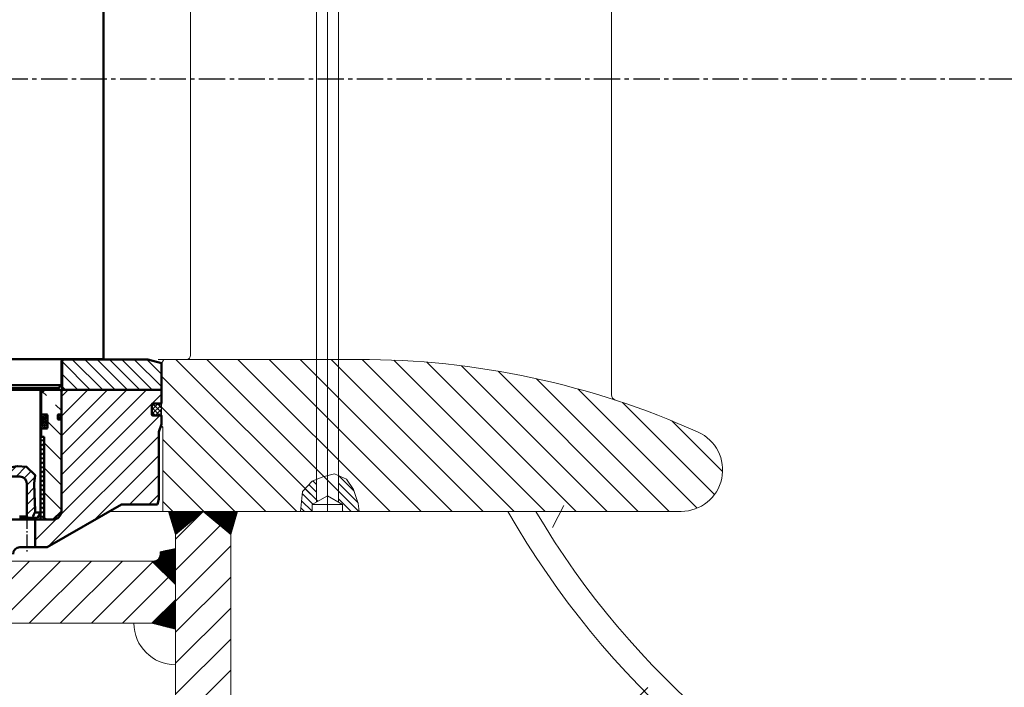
# Model space of a CAD drawing. Header units: millimetres. Extents: x 214111 to 284873, y 268617 to 319354.
# Tile 21 of 37: x 228173 to 228886, y 279748 to 280231. Entities that reach past the tile are written whole.
import ezdxf

# ---------------------------------------------------------------- set-up
doc = ezdxf.new("R2010")
doc.units = ezdxf.units.MM
doc.linetypes.add('AM_DIN_G_W050', pattern=[13.75, 9.75, -1.5, 1, -1.5])
doc.linetypes.add('CENTER2', pattern=[28.575000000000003, 19.05, -3.175, 3.175, -3.175])
doc.layers.get('0').update_dxf_attribs({"color": 250})
for name, color, linetype, lineweight in [('AM_0', 7, 'Continuous', 50), ('AM_7', 4, 'AM_DIN_G_W050', 25), ('AM_8', 1, 'Continuous', 25), ('ОГСО_Оборудование', 7, 'Continuous', 18)]:
    doc.layers.add(name, color=color, linetype=linetype, lineweight=lineweight)
doc.layers.add('ГТО-2_Штриховка_018', color=7, linetype='Continuous', lineweight=18, true_color=0x6b6b6b)
doc.layers.add('ОЗиМ Оси', color=4, linetype='CENTER2')
pattern_1 = [(45.00000000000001, (-162.5000000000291, 2082.581651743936), (-11.22532015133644, 11.22532015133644), [])]
pattern_2 = [(45.00000000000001, (-10797.90473531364, -1060.031664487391), (-0.561266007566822, 0.5612660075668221), []), (135, (-10797.90473531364, -1060.031664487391), (-0.5612660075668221, -0.561266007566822), [])]

# ---------------------------------------------------------------- blocks, each defined once
blk = doc.blocks.new('A$C76057D30')
at = {"layer": 'AM_8', "ltscale": 0.8}
h = blk.add_hatch(dxfattribs=at)
h.set_pattern_fill('ANSI31', color=256, scale=2, style=0)
h.set_pattern_definition([(45, (-1229.595464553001, 13.81039298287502), (-4.490128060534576, 4.490128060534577), [])])
h.paths.add_polyline_path([(-1186.500000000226, 22.00000000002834), (-1247.500000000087, 22.00000000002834), (-1257.500000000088, 19.32050807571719), (-1257.500000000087, 2.83364443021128e-11), (-1185.499999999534, -4.955325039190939e-10), (-1185.5, 20.99999999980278)])
h = blk.add_hatch(dxfattribs=at)
h.set_pattern_fill('ANSI31', color=256, scale=2, style=0)
h.set_pattern_definition([(45, (-866.2615469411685, 13.81039298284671), (-4.490128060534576, 4.490128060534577), [])])
edge = h.paths.add_edge_path()
edge.add_line((-1001.961771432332, 19.618406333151), (-1010.849999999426, 21.99999999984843))
edge.add_line((-1010.849999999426, 21.99999999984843), (-1053.5, 21.99999999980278))
edge.add_line((-1053.5, 21.99999999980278), (-1054.499999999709, 21.00000000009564))
edge.add_line((-1054.499999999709, 21.00000000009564), (-1054.499999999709, -5.226183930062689e-10))
edge.add_line((-1054.499999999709, -5.226183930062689e-10), (-1000.850000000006, -3.918216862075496e-10))
edge.add_line((-1000.850000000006, -3.918216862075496e-10), (-1000.849999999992, 18.17079324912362))
edge.add_arc((-1002.349168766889, 18.17015542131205), 1.499168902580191, 0.02437673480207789, 75.02437672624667)
at = {"layer": 'AM_0'}
for p, q in [((-1186.5, 21.99999999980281), (-1185.5, 20.99999999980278)), ((-1053.5, 21.99999999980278), (-1054.5, 20.9999999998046)), ((-1010.849999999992, 22), (-1001.961779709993, 22.00000000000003)), ((-1010.849999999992, 22), (-1001.96177143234, 19.61840633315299)), ((-1001.961779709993, 22.00000000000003), (-999.9999999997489, 21.99999999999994)), ((-1185.499999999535, 20.99999999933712), (-1185.499999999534, -4.955325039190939e-10)), ((-1185.499999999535, 20.99999999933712), (-1185.14596133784, 20.99999999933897)), ((-1054.854038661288, 21.00000000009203), (-1054.499999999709, 21.00000000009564)), ((-1054.499999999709, 21.00000000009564), (-1054.499999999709, -4.93713514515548e-10)), ((-1257.500000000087, 2.83364443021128e-11), (-1170.145961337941, 2.83364443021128e-11)), ((-1069.854038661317, 3.018385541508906e-11), (-1000.850000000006, 1.84741111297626e-12))]:
    blk.add_line(p, q, dxfattribs=at)
blk.add_lwpolyline([(-1257.500000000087, 2.83364443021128e-11), (-1257.500000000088, 19.32050807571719), (-1247.500000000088, 22.00000000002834), (-1186.031803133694, 22.00000000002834)], dxfattribs=at)
blk.add_lwpolyline([(-1053.968196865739, 22.00000000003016), (-1010.849999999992, 22), (-1001.96177143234, 19.61840633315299, -0.3396915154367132), (-1000.849999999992, 18.16951759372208), (-1000.850000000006, 1.84741111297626e-12)], format="xyb", dxfattribs=at)
at = {"layer": 'AM_7'}
blk.add_line((-1119.999999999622, 27.00000000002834), (-1119.999999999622, -3.000000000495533), dxfattribs=at)
blk = doc.blocks.new('ETWTWTRZT')
at = {"ltscale": 0.8}
h = blk.add_hatch(dxfattribs=at)
h.set_pattern_fill('_U', color=256, scale=10, angle=135, style=0, pattern_type=0)
h.set_pattern_definition([(135, (-104055.7324065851, 7699.975511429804), (-7.071067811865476, -7.071067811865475), [])])
edge = h.paths.add_edge_path()
edge.add_line((-1257.500000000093, -29.00000000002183), (-1255.801536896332, -33.66648902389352))
edge.add_arc((-1260.500000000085, -35.37658974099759), 4.999999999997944, -2.091837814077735e-11, 20.00000000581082, ccw=False)
edge.add_line((-1255.500000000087, -35.37658974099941), (-1255.500000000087, -83.0000000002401))
edge.add_line((-1255.500000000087, -83.0000000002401), (-1254.428203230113, -87.0000000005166))
edge.add_line((-1254.428203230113, -87.0000000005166), (-1228.500046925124, -87.00000000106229))
edge.add_line((-1228.500046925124, -87.00000000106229), (-1174.806471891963, -118.0000000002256))
edge.add_line((-1174.806471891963, -118.0000000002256), (-1166, -118.0000000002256))
edge.add_line((-1166, -118.0000000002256), (-1166, -98.00000000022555))
edge.add_line((-1166, -98.00000000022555), (-1178.999999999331, -98.00000000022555))
edge.add_arc((-1178.999999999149, -92.00000000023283), 5.999999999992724, 180.000000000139, 269.999999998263, ccw=False)
edge.add_line((-1184.999999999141, -92.00000000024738), (-1184.999999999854, -5))
edge.add_line((-1184.999999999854, -5), (-1185.999999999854, -4))
edge.add_line((-1185.999999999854, -4), (-1257.500000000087, -4))
edge.add_line((-1257.500000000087, -4), (-1257.500000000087, -13.79999999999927))
edge.add_arc((-1257.300000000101, -13.80000000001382), 0.1999999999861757, 179.9999999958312, 269.9999999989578)
edge.add_line((-1257.300000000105, -14), (-1251.100000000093, -14.00000000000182))
edge.add_arc((-1251.100000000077, -14.59999999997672), 0.5999999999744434, -2.084391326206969e-09, 90.00000000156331, ccw=False)
edge.add_line((-1250.500000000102, -14.59999999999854), (-1250.500000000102, -22))
edge.add_arc((-1251.100000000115, -21.99999999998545), 0.6000000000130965, 270.0000000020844, 359.9999999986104, ccw=False)
edge.add_line((-1251.100000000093, -22.59999999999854), (-1257.300000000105, -22.59999999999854))
edge.add_arc((-1257.300000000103, -22.79999999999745), 0.1999999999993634, 90.0000000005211, 180.0000000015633)
edge.add_line((-1257.500000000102, -22.80000000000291), (-1257.500000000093, -29.00000000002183))
at = {"layer": 'AM_0'}
for p, q in [((-1257.500000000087, -13.80000000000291), (-1257.500000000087, -4)), ((-1257.500000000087, -4), (-1000.850000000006, -4)), ((-1184.999999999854, -5), (-1185.999999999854, -4)), ((-1184.999999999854, -92.00000000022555), (-1184.999999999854, -5)), ((-1257.500000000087, -29), (-1257.500000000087, -22.79999999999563)), ((-1257.500000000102, -29), (-1255.801536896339, -33.66648902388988)), ((-1255.500000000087, -35.37658974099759), (-1255.500000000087, -83.0000000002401)), ((-1255.500000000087, -83.00000000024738), (-1254.428203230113, -87.0000000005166)), ((-1254.428203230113, -87.00000000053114), (-1228.500046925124, -87.00000000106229)), ((-1254.428203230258, -86.99999999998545), (-1228.500046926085, -87.0000000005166)), ((-1228.500046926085, -87.0000000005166), (-1174.806471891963, -118.0000000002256)), ((-1061.000000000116, -98.00000000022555), (-1178.999999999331, -98.00000000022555)), ((-1166, -98.00000000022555), (-1166, -118.0000000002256)), ((-1173.500000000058, -117.9999729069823), (-1174.806471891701, -117.9999729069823)), ((-1155, -118.0000000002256), (-1174.806471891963, -118.0000000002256))]:
    blk.add_line(p, q, dxfattribs=at)
blk.add_lwpolyline([(-1257.500000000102, -22.80000000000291, -0.4142135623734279), (-1257.300000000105, -22.59999999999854), (-1251.100000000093, -22.59999999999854, 0.4142135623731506), (-1250.500000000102, -22), (-1250.500000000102, -14.59999999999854, 0.4142135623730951), (-1251.100000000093, -14), (-1257.300000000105, -14, -0.4142135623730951), (-1257.500000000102, -13.80000000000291)], format="xyb", dxfattribs=at)
for centre, radius, start, end in [((-1260.500000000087, -35.37658974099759), 5, 0, 20.00000000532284), ((-1178.999999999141, -92.00000000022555), 6, 180, 270), ((-1155, -123.0000000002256), 5, 0, 90)]:
    blk.add_arc(centre, radius, start, end, dxfattribs=at)
at = {"layer": 'AM_7'}
blk.add_line((-1160, -95.00000000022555), (-1160, -121.0000000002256), dxfattribs=at)
blk.add_blockref('A$C76057D30', (0, -4))
blk = doc.blocks.new('WERWR')
at = {"layer": 'AM_8'}
h = blk.add_hatch(dxfattribs=at)
h.set_pattern_fill('_U', color=256, scale=5, angle=404.9999999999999, style=0, pattern_type=0)
h.set_pattern_definition([(45.00000000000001, (-582.756432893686, -4007.265394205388), (-3.535533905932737, 3.535533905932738), [])])
edge = h.paths.add_edge_path()
edge.add_line((-39.99999999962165, -899.999999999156), (-39.99999999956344, -923.9999999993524))
edge.add_line((-39.99999999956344, -923.9999999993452), (-40.99999999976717, -924.9999999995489))
edge.add_line((-40.99999999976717, -924.9999999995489), (-44.51122643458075, -924.9999999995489))
edge.add_line((-44.51122643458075, -924.9999999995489), (-44.81571577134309, -921.8544876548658))
edge.add_line((-44.81571577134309, -921.8544876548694), (-44.98550278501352, -916.808993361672))
edge.add_line((-44.98550278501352, -916.808993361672), (-45.10941368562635, -911.1267815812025))
edge.add_line((-45.10941368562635, -911.1267815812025), (-45.10941368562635, -904.6648292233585))
edge.add_line((-45.10941368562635, -904.6648292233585), (-45.25642419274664, -897.4684355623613))
edge.add_line((-45.25642419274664, -897.4684355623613), (-45.25642419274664, -893.06256781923))
edge.add_line((-45.25642419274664, -893.06256781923), (-43.05255898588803, -888.8033543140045))
edge.add_line((-43.05255898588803, -888.8033543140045), (-37.02868229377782, -886.6004204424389))
edge.add_line((-37.02868229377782, -886.6004204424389), (-23.6588036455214, -886.453571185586))
edge.add_line((-23.6588036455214, -886.453571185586), (-13.22719653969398, -886.8941189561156))
edge.add_line((-13.22719653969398, -886.8941189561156), (5.285465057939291, -889.390946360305))
edge.add_line((5.285465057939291, -889.390946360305), (22.47535519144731, -889.5377956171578))
edge.add_line((22.47535519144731, -889.5377956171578), (33.2009833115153, -887.481711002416))
edge.add_line((33.2009833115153, -887.481711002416), (39.81257893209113, -887.9222587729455))
edge.add_line((39.81257893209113, -887.9222587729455), (46.02837703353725, -894.1691052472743))
edge.add_line((46.02837703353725, -894.1691052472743), (45.22482729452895, -900.1362945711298))
edge.add_line((45.22482729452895, -900.1362945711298), (45.51174010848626, -905.1281942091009))
edge.add_line((45.51174010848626, -905.1281942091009), (45.97118833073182, -914.825120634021))
edge.add_line((45.97118833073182, -914.825120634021), (45.97118833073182, -915.5710680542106))
edge.add_line((45.97118833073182, -915.5710680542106), (45.8933744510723, -917.6747214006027))
edge.add_line((45.8933744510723, -917.6747214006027), (45.97118833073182, -920.5710680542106))
edge.add_line((45.97118833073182, -920.5710680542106), (44.53597806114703, -923.7842000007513))
edge.add_line((44.53597806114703, -923.7842000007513), (44.75730157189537, -924.9999999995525))
edge.add_line((44.75730157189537, -924.9999999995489), (41.00000000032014, -924.9999999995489))
edge.add_line((41.00000000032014, -924.9999999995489), (40.00000000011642, -923.9999999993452))
edge.add_line((40.00000000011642, -923.9999999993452), (40.00000000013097, -899.9999999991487))
edge.add_arc((35.00000000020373, -899.999999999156), 4.99999999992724, 0, 90)
edge.add_line((35.00000000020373, -894.9999999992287), (-34.99999999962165, -894.9999999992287))
edge.add_arc((-34.99999999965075, -899.9999999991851), 4.999999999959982, 89.99999999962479, 179.9999999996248)
at = {"layer": 'AM_0'}
for p, q in [((95.50000000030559, -403.5), (95.50000000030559, -809.9999999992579)), ((-80.99999999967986, -810.0000000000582), (95.50000000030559, -809.9999999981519)), ((64.99999999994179, -828.9999729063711), (64.99999999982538, -811.9999999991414)), ((-64.99999999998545, -828.9999729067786), (64.99999999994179, -828.999999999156)), ((62.9999999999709, -830.9999999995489), (-63.00000000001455, -830.9999999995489)), ((50.00000000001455, -920.9999999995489), (50, -832.9999999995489)), ((62.99999999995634, -830.999999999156), (64.99999999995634, -828.9999999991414)), ((35.00000000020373, -894.9999999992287), (-34.99999999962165, -894.9999999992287)), ((40.00000000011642, -923.9999999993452), (40.00000000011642, -899.999999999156)), ((40.00000000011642, -923.9999999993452), (34.65000000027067, -923.9999999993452)), ((47.5, -924.9999999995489), (34.65000000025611, -924.9999999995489)), ((41.00000000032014, -924.9999999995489), (40.00000000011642, -923.9999999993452)), ((47.69059892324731, -924.9999999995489), (41.00000000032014, -924.9999999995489)), ((50.00000000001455, -920.9999999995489), (45.76269670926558, -920.9999999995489)), ((47.69059892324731, -924.9999999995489), (50, -920.9999999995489))]:
    blk.add_line(p, q, dxfattribs=at)
at = {"layer": 'AM_0', "color": 3}
blk.add_lwpolyline([(44.75730157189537, -924.9999999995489), (44.53597806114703, -923.7842000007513), (44.99510318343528, -922.5791780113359), (45.97118833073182, -920.5710680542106), (45.97118833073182, -919.825120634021), (45.51174010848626, -907.1281942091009), (45.22482729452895, -900.1362945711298), (46.02837703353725, -894.1691052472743), (39.81257893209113, -887.9222587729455), (33.2009833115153, -887.481711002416), (22.47535519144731, -889.5377956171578), (5.285465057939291, -889.390946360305), (-13.22719653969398, -886.8941189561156), (-23.6588036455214, -886.453571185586), (-37.02868229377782, -886.6004204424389), (-43.05255898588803, -888.8033543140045), (-45.25642419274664, -893.06256781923), (-45.25642419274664, -897.4684355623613), (-45.10941368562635, -904.6648292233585), (-45.10941368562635, -913.1267815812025), (-44.81571577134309, -921.8544876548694), (-44.51122643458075, -924.9999999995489)], dxfattribs=at)
at = {"layer": 'AM_0'}
for centre, radius, start, end in [((67.00000000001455, -811.9999999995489), 2, 90, 180), ((51.9999999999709, -832.9999999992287), 2, 90, 180), ((35.00000000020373, -899.999999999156), 5.000000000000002, 0, 90)]:
    blk.add_arc(centre, radius, start, end, dxfattribs=at)
blk = doc.blocks.new('DFGHDFZJ')
at = {"layer": 'AM_8'}
h = blk.add_hatch(dxfattribs=at)
h.set_pattern_fill('ANSI31', color=256, scale=4, angle=90, style=0)
h.set_pattern_definition([(135, (-2045.794390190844, -958.4937069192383), (-8.980256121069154, -8.980256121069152), [])])
edge = h.paths.add_edge_path(flags=0)
edge.add_line((-54.55000000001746, -18.00002709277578), (-50.25, -18.00002709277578))
edge.add_arc((-54.55000000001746, -18.40002709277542), 0.3999999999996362, 90, 180)
edge.add_line((-54.95000000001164, -27.60002709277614), (-54.95000000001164, -18.40002709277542))
edge.add_arc((-54.55000000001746, -27.60002709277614), 0.3999999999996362, 179.9999999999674, 270)
edge.add_line((-50.25, -28.00002709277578), (-54.55000000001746, -28.00002709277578))
edge.add_line((-50.25, -33.99999999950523), (-50.25, -28.00002709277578))
edge.add_line((-52.50000000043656, -33.99999999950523), (-50.25, -33.99999999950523))
edge.add_line((-52.50000000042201, -92.72532287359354), (-52.50000000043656, -33.99999999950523))
edge.add_line((-53.7746771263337, -93.99999999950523), (-52.50000000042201, -92.72532287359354))
edge.add_line((-58.99999999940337, -93.99999999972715), (-53.7746771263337, -93.99999999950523))
edge.add_line((-65, -87.99999999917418), (-58.99999999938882, -93.99999999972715))
edge.add_line((-65, -21.50003235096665), (-65, -87.99999999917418))
edge.add_arc((-64.9000000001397, -21.50002709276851), 0.09999999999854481, 90, 180.003012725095)
edge.add_line((-62.60000000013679, -21.40002709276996), (-64.9000000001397, -21.40002709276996))
edge.add_arc((-62.60000000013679, -21.20002709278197), 0.1999999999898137, 270, 360)
edge.add_line((-62.40000000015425, -18.20002709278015), (-62.40000000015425, -21.20002709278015))
edge.add_arc((-62.60000000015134, -18.20002709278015), 0.2000000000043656, 0, 90)
edge.add_line((-64.9000000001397, -18.00002709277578), (-62.60000000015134, -18.00002709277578))
edge.add_arc((-64.9000000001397, -17.90002709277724), 0.09999999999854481, 180.003012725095, 270)
edge.add_line((-65, -1.274659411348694), (-65, -17.90003235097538))
edge.add_line((-63.72534058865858, 0), (-65, -1.274659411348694))
edge.add_line((-61.69999999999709, 0), (-63.72534058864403, 0))
edge.add_line((-60.82341765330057, -0.5060950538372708), (-61.70000000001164, 0))
edge.add_line((-60.82341765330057, -14.19999999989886), (-60.82341765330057, -0.5060950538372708))
edge.add_line((-57.5, -16.11877607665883), (-60.82341765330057, -14.19999999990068))
edge.add_line((-54.17658234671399, -14.19999999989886), (-57.5, -16.11877607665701))
edge.add_line((-54.17658234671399, -0.5060950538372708), (-54.17658234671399, -14.19999999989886))
edge.add_line((-53.30000000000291, 0), (-54.17658234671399, -0.5060950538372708))
edge.add_line((-52.79920564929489, 0), (-53.30000000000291, 0))
edge.add_line((-50.25, -2.54920564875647), (-52.79920564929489, 0))
edge.add_line((-50.25, -18.0000270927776), (-50.25, -2.54920564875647))
edge = h.paths.add_edge_path(flags=0)
edge.add_line((53.30000000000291, 0), (54.17658234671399, -0.5060950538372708))
edge.add_line((54.17658234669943, -0.5060950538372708), (54.17658234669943, -14.19999999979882))
edge.add_line((54.17658234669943, -14.19999999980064), (57.5, -16.11877607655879))
edge.add_line((57.5, -16.11877607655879), (60.82341765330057, -14.19999999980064))
edge.add_line((60.82341765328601, -14.19999999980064), (60.82341765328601, -0.5060950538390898))
edge.add_line((60.82341765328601, -0.5060950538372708), (61.69999999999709, 0))
edge.add_line((63.72534058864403, 0), (61.69999999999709, 0))
edge.add_line((65, -1.274659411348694), (63.72534058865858, 0))
edge.add_line((65, -17.90002183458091), (65, -1.274659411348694))
edge.add_arc((64.9000000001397, -17.90002709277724), 0.09999999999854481, 270, 360.0030127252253)
edge.add_line((62.60000000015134, -18.00002709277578), (64.9000000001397, -18.00002709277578))
edge.add_arc((62.60000000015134, -18.20002709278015), 0.2000000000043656, 90, 180)
edge.add_line((62.4000000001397, -21.20002709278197), (62.4000000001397, -18.20002709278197))
edge.add_arc((62.60000000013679, -21.20002709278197), 0.1999999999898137, 180, 270)
edge.add_line((64.9000000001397, -21.40002709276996), (62.60000000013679, -21.40002709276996))
edge.add_arc((64.9000000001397, -21.50002709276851), 0.09999999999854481, 0.003012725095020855, 90)
edge.add_line((65, -87.99999999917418), (65, -21.50002183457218))
edge.add_line((58.99999999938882, -93.99999999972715), (65, -87.99999999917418))
edge.add_line((53.77467712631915, -93.99999999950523), (58.99999999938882, -93.99999999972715))
edge.add_line((52.50000000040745, -92.72532287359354), (53.77467712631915, -93.99999999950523))
edge.add_line((52.50000000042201, -33.99999999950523), (52.50000000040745, -92.72532287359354))
edge.add_line((50.24999999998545, -33.99999999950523), (52.50000000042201, -33.99999999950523))
edge.add_line((50.24999999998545, -28.00002709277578), (50.24999999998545, -33.99999999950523))
edge.add_line((54.55000000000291, -28.0000270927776), (50.24999999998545, -28.0000270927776))
edge.add_arc((54.55000000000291, -27.60002709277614), 0.3999999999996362, 270, 360)
edge.add_line((54.95000000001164, -18.40002709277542), (54.95000000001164, -27.60002709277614))
edge.add_arc((54.55000000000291, -18.40002709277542), 0.3999999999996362, 0, 90)
edge.add_line((50.24999999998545, -18.0000270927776), (54.55000000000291, -18.0000270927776))
edge.add_line((50.24999999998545, -2.54920564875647), (50.24999999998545, -18.0000270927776))
edge.add_line((52.79920564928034, 0), (50.24999999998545, -2.54920564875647))
edge.add_line((53.30000000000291, 0), (52.79920564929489, 0))
edge = h.paths.add_edge_path(flags=0)
edge.add_line((-60.82341765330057, -0.5060950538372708), (-61.70000000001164, 0))
edge.add_line((-60.82341765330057, -14.19999999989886), (-60.82341765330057, -0.5060950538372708))
edge.add_line((-57.5, -16.11877607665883), (-60.82341765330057, -14.19999999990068))
edge.add_line((-54.17658234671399, -14.19999999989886), (-57.5, -16.11877607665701))
edge.add_line((-54.17658234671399, -0.5060950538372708), (-54.17658234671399, -14.19999999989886))
edge.add_line((-53.30000000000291, 0), (-54.17658234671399, -0.5060950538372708))
edge.add_line((-53.30000000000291, 0), (-61.69999999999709, 0))
edge = h.paths.add_edge_path(flags=0)
edge.add_line((53.30000000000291, 0), (54.17658234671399, -0.5060950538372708))
edge.add_line((61.69999999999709, 0), (53.30000000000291, 0))
edge.add_line((60.82341765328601, -0.5060950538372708), (61.69999999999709, 0))
edge.add_line((60.82341765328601, -14.19999999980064), (60.82341765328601, -0.5060950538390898))
edge.add_line((57.5, -16.11877607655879), (60.82341765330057, -14.19999999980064))
edge.add_line((54.17658234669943, -14.19999999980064), (57.5, -16.11877607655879))
edge.add_line((54.17658234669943, -0.5060950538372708), (54.17658234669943, -14.19999999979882))
edge = h.paths.add_edge_path(flags=0)
edge.add_line((-60.82341765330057, -0.5060950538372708), (-61.70000000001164, 0))
edge.add_line((-60.82341765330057, -14.19999999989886), (-60.82341765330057, -0.5060950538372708))
edge.add_line((-57.5, -16.11877607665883), (-60.82341765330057, -14.19999999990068))
edge.add_line((-54.17658234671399, -14.19999999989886), (-57.5, -16.11877607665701))
edge.add_line((-54.17658234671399, -0.5060950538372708), (-54.17658234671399, -14.19999999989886))
edge.add_line((-53.30000000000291, 0), (-54.17658234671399, -0.5060950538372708))
edge.add_line((-53.30000000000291, 0), (-61.69999999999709, 0))
edge = h.paths.add_edge_path(flags=0)
edge.add_line((53.30000000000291, 0), (54.17658234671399, -0.5060950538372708))
edge.add_line((61.69999999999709, 0), (53.30000000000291, 0))
edge.add_line((60.82341765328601, -0.5060950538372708), (61.69999999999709, 0))
edge.add_line((60.82341765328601, -14.19999999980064), (60.82341765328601, -0.5060950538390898))
edge.add_line((57.5, -16.11877607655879), (60.82341765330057, -14.19999999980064))
edge.add_line((54.17658234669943, -14.19999999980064), (57.5, -16.11877607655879))
edge.add_line((54.17658234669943, -0.5060950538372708), (54.17658234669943, -14.19999999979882))
at = {"layer": 'AM_0'}
for p, q in [((-64, 0), (-65, -1)), ((-63.99999999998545, 0), (-52.75, 0)), ((-52.79920564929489, 0), (-50.14596133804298, 0)), ((-50.25, -2.5), (-52.75, 0)), ((52.74999999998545, 0), (50.14596133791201, 0)), ((50.24999999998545, -2.5), (52.74999999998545, 0)), ((64, 0), (52.74999999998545, 0)), ((64, 0), (65, -1)), ((-65, -1.000000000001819), (-65, -17.9000323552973)), ((-50.25, -2.5), (-50.25, -18.00002709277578)), ((-50.25, -2.5), (-49.99999999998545, -2.5)), ((50.24999999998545, -2.5), (50.00000000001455, -2.5)), ((50.24999999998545, -2.5), (50.24999999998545, -18.00002709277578)), ((65, -1), (65, -17.9000323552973)), ((-54.95000000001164, -27.60002709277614), (-54.95000000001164, -18.40002709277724)), ((-54.55000000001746, -18.00002709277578), (-50.25, -18.0000270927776)), ((-50.25, -18.0000270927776), (-49.99999999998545, -18.0000270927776)), ((50.24999999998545, -18.0000270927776), (50.00000000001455, -18.0000270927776)), ((54.55000000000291, -18.00002709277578), (50.24999999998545, -18.0000270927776)), ((54.94999999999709, -27.60002709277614), (54.94999999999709, -18.40002709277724)), ((-65, -21.50002183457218), (-65, -87.99999999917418)), ((-54.55000000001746, -28.00002709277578), (-50.25, -28.00002709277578)), ((-50.25, -33.99999999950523), (-50.25, -28.00002709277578)), ((-50.25, -28.00002709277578), (-49.99999999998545, -28.00002709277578)), ((50.24999999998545, -28.00002709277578), (50.00000000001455, -28.00002709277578)), ((54.55000000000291, -28.00002709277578), (50.24999999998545, -28.00002709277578)), ((50.24999999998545, -33.99999999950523), (50.24999999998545, -28.00002709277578)), ((65, -21.50002183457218), (65, -87.99999999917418)), ((-52.50000000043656, -33.99999999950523), (-50.25, -33.99999999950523)), ((-52.50000000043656, -33.99999999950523), (-52.50000000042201, -92.99999999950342)), ((-50.25, -33.99999999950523), (-49.99999999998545, -33.99999999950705)), ((50.24999999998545, -33.99999999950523), (50.00000000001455, -33.99999999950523)), ((52.50000000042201, -33.99999999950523), (50.24999999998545, -33.99999999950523)), ((52.50000000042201, -33.99999999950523), (52.50000000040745, -92.99999999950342)), ((-58.99999999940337, -93.99999999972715), (-64.99999999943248, -87.99999999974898)), ((58.99999999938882, -93.99999999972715), (64.99999999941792, -87.99999999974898)), ((-53.50000000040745, -93.99999999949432), (-58.99999999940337, -93.99999999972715)), ((-52.50000000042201, -92.99999999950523), (-53.50000000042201, -93.99999999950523)), ((-53.50000000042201, -93.99999999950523), (0, -93.99999999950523)), ((0, -93.99999999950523), (27.95000000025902, -93.99999999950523)), ((53.50000000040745, -93.99999999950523), (0, -93.99999999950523)), ((52.50000000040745, -92.99999999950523), (53.50000000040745, -93.99999999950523)), ((53.50000000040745, -93.99999999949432), (58.99999999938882, -93.99999999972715))]:
    blk.add_line(p, q, dxfattribs=at)
for points in [[(-65.00000000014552, -21.50002709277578, -0.4142135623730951), (-64.90000000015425, -21.40002709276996), (-62.60000000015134, -21.40002709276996, 0.414213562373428), (-62.40000000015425, -21.20002709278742), (-62.40000000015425, -18.20002709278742, 0.4142135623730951), (-62.60000000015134, -18.00002709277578), (-64.90000000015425, -18.00002709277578, -0.4142135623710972), (-65.00000000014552, -17.90002709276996)], [(65.00000000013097, -21.50002709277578, 0.4142135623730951), (64.9000000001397, -21.40002709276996), (62.60000000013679, -21.40002709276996, -0.414213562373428), (62.4000000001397, -21.20002709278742), (62.4000000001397, -18.20002709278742, -0.4142135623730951), (62.60000000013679, -18.00002709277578), (64.9000000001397, -18.00002709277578, 0.4142135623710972), (65.00000000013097, -17.90002709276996)]]:
    blk.add_lwpolyline(points, format="xyb", dxfattribs=at)
for centre, start, end in [((-54.55000000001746, -18.40002709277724), 90, 180), ((54.55000000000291, -18.40002709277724), 0, 90), ((-54.55000000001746, -27.60002709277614), 180, 270), ((54.55000000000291, -27.60002709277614), 270, 0)]:
    blk.add_arc(centre, 0.3999999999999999, start, end, dxfattribs=at)
blk = doc.blocks.new('q35tq3')
at = {"layer": 'AM_8', "ltscale": 0.8}
h = blk.add_hatch(dxfattribs=at)
h.set_pattern_fill('_U', color=256, scale=2.3, angle=45, style=0, double=1, pattern_type=0)
h.set_pattern_definition([(45, (-71007.49999999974, 268.4999729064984), (-1.626345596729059, 1.626345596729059), []), (135, (-71007.49999999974, 268.4999729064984), (-1.626345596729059, -1.626345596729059), [])])
h.paths.add_polyline_path([(-5.820766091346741e-11, -1.818989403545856e-12), (-1.455191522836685e-11, -54.75000000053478), (1.455191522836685e-10, -60.00000000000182), (2.500000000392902, -60.00000000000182), (2.500000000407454, -1.818989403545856e-12)])
at = {"layer": 'AM_0', "ltscale": 0.8}
blk.add_lwpolyline([(2.500000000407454, 0), (0, 0), (-2.91038304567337e-11, -60.00000000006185), (2.499999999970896, -60.00000000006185)], close=True, dxfattribs=at)
blk = doc.blocks.new('ОГСО_Агрегат_Поперечный разрез')
at = {"layer": 'ОГСО_Оборудование'}
h = blk.add_hatch(dxfattribs=at)
h.set_pattern_fill('ANSI31', color=256, scale=5, style=0)
h.set_pattern_definition([(135, (-162.5000000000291, 2082.581651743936), (11.22532015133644, 11.22532015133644), [])])
edge = h.paths.add_edge_path()
edge.add_line((1385.499988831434, -305.9691416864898), (1388.499988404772, -307.7011924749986))
edge.add_line((1388.499988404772, -307.7011924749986), (1388.499988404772, -312.7011924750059))
edge.add_line((1388.499988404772, -312.7011924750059), (1633.452350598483, -312.7011924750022))
edge.add_arc((1633.452350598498, -282.7011924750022), 30, 269.9999999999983, 425.8224551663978)
edge.add_arc((1399.999999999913, -802.7011924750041), 600.0000000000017, 425.8224551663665, 450.0000000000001)
edge.add_line((1399.999999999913, -202.7011924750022), (1259.232050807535, -202.7011924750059))
edge.add_line((1259.232050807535, -202.7011924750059), (1257.499999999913, -205.7011924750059))
edge.add_line((1257.499999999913, -205.7011924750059), (1257.499999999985, -224.7011653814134))
edge.add_line((1257.499999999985, -224.7011653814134), (1257.5, -234.5011653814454))
edge.add_line((1257.5, -234.5011653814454), (1257.5, -243.5011653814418))
edge.add_line((1257.5, -243.5011653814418), (1257.499999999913, -249.7011653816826))
edge.add_line((1257.499999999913, -249.7011653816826), (1257.499999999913, -250.7011924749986))
edge.add_line((1257.499999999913, -250.7011924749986), (1258.499999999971, -251.7011924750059))
edge.add_line((1258.499999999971, -251.7011924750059), (1258.499999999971, -312.7011924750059))
edge.add_line((1258.499999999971, -312.7011924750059), (1366.49998840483, -312.7011924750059))
edge.add_line((1366.49998840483, -312.7011924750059), (1366.49998840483, -307.7011924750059))
edge.add_line((1366.49998840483, -307.7011924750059), (1369.499999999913, -305.9691349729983))
edge.add_line((1369.499999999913, -305.9691349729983), (1377.499989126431, -301.350339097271))
edge.add_line((1377.499989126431, -301.350339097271), (1385.499988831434, -305.9691416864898))
at = {"layer": 'ОГСО_Оборудование', "ltscale": 0.8}
h = blk.add_hatch(dxfattribs=at)
h.set_pattern_fill('_U', color=256, scale=2.3, angle=45, style=0, double=1, pattern_type=0)
h.set_pattern_definition([(135, (29829.71367208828, 9117.656671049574), (1.626345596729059, 1.626345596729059), []), (45.00000000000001, (29829.71367208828, 9117.656671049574), (1.626345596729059, -1.626345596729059), [])])
edge = h.paths.add_edge_path()
edge.add_ellipse((1253.999999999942, -239.0011653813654), major_axis=(0, 4.300000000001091), ratio=0.813953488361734, start_angle=32.3384565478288, end_angle=360, ccw=False)
edge.add_ellipse((1253.999999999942, -239.0011653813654), major_axis=(0, 4.300000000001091), ratio=0.813953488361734, start_angle=0, end_angle=32.3384565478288, ccw=False)
h = blk.add_hatch(dxfattribs=at)
h.set_pattern_fill('_U', color=256, angle=45, style=0, double=1, pattern_type=0)
h.set_pattern_definition([(135, (72077.49999999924, -495.7011924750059), (0.7071067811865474, 0.7071067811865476), []), (45.00000000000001, (72077.49999999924, -495.7011924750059), (0.7071067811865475, -0.7071067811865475), [])])
edge = h.paths.add_edge_path()
edge.add_arc((1172.474999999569, -243.4109040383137), 1.537941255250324, 245.9411824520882, 294.0588175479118)
edge.add_arc((1173.63718136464, -246.0140111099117), 1.312818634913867, -36.287380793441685, 114.0588175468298, ccw=False)
edge.add_arc((1175.935061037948, -247.7011924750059), 1.537941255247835, 143.712619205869, 216.287380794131)
edge.add_arc((1173.63718136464, -249.3883738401), 1.312818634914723, -114.05881754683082, 36.28738079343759, ccw=False)
edge.add_arc((1172.474999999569, -251.9914809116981), 1.537941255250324, 65.94118245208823, 114.0588175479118)
edge.add_arc((1171.312818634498, -249.3883738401), 1.312818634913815, 143.7126192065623, 294.05881754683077, ccw=False)
edge.add_arc((1169.014938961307, -247.7011924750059), 1.537941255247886, 323.7126192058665, 396.2873807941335)
edge.add_arc((1171.312818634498, -246.0140111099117), 1.312818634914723, 65.94118245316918, 216.2873807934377, ccw=False)
h = blk.add_hatch(dxfattribs=at)
h.set_pattern_fill('_U', color=256, scale=0.8, angle=45, style=0, pattern_type=0)
h.set_pattern_definition([(135, (72077.49999999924, -495.7011924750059), (0.5656854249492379, 0.565685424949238), [])])
h.paths.add_polyline_path([(1169.999999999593, -242.7011924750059), (1174.449999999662, -242.7011924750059), (1174.949999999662, -243.2011924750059), (1174.949999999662, -244.7011924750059), (1169.999999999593, -244.7011924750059)])
h = blk.add_hatch(dxfattribs=at)
h.set_pattern_fill('_U', color=256, scale=1.104, angle=45, style=0, double=1, pattern_type=0)
h.set_pattern_definition([(45.00000000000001, (-99130.95603108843, 9621.833788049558), (-0.7806458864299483, 0.7806458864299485), []), (135, (-99130.95603108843, 9621.833788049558), (-0.7806458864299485, -0.7806458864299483), [])])
edge = h.paths.add_edge_path()
edge.add_ellipse((1183.699999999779, -244.4011924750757), major_axis=(0, 1.700000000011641), ratio=0.7647058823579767, start_angle=180, end_angle=473.7361111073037)
edge.add_ellipse((1183.699999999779, -244.4011924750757), major_axis=(0, 1.700000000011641), ratio=0.7647058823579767, start_angle=113.7361111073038, end_angle=180)
h = blk.add_hatch(dxfattribs=at)
h.set_pattern_fill('_U', color=256, angle=45, style=0, pattern_type=0)
h.set_pattern_definition([(135, (72077.49999999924, -495.7011924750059), (0.7071067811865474, 0.7071067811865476), [])])
h.paths.add_polyline_path([(1174.949999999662, -252.2011924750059), (1174.449999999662, -252.7011924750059), (1169.999999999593, -252.7011924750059), (1169.999999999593, -250.7011924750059), (1174.949999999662, -250.7011924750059)])
at = {"layer": 'ОГСО_Оборудование'}
h = blk.add_hatch(dxfattribs=at)
h.set_pattern_fill('ANSI31', color=256, scale=1.25, style=0)
h.set_pattern_definition([(135, (10472.90473531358, -1060.031664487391), (2.80633003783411, 2.806330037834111), [])])
h.paths.add_polyline_path([(1369.499999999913, -289.5691534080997), (1366.414292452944, -290.8360214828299), (1359.401861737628, -298.4066401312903), (1358.120720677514, -312.7011924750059), (1366.49998840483, -312.7011924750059), (1366.49998840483, -307.7011924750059), (1369.499999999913, -305.9691349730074)])
h.paths.add_polyline_path([(1396.287245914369, -296.8644688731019), (1391.238291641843, -289.2938502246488), (1385.499990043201, -286.8489270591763), (1385.499988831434, -305.9691416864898), (1388.499988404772, -307.7011924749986), (1388.499988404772, -312.7011924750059), (1400.532070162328, -312.7011924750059), (1399.793461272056, -306.9586344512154)])
h = blk.add_hatch(dxfattribs=at)
h.set_pattern_fill('ANSI37', color=256, scale=0.25, style=0)
h.set_pattern_definition([(45.00000000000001, (-10796.9047353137, -1060.031664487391), (-0.561266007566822, 0.5612660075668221), []), (135, (-10796.9047353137, -1060.031664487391), (-0.5612660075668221, -0.561266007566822), [])])
h.paths.add_polyline_path([(1262.499999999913, -312.7011924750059), (1267.499999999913, -329.483185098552), (1287.499999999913, -312.7011924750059)])
h = blk.add_hatch(dxfattribs=at)
h.set_pattern_fill('ANSI31', color=256, scale=5, style=0)
h.set_pattern_definition(pattern_1)
h.paths.add_polyline_path([(1297.499999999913, -555.2011924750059), (1267.499999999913, -555.2011924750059), (1267.499999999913, -329.483185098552), (1287.499999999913, -312.7011924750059), (1307.499999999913, -329.483185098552), (1307.499999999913, -545.2011924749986)])
h = blk.add_hatch(dxfattribs=at)
h.set_pattern_fill('ANSI37', color=256, scale=0.25, style=0)
h.set_pattern_definition([(135, (319.3316266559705, -80.51103017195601), (0.5612660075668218, 0.5612660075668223), []), (45.00000000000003, (319.3316266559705, -80.51103017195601), (0.5612660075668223, -0.5612660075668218), [])])
h.paths.add_polyline_path([(1307.499999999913, -329.483185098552), (1312.499999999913, -312.7011924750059), (1287.499999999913, -312.7011924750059)])
h = blk.add_hatch(dxfattribs=at)
h.set_pattern_fill('ANSI37', color=256, scale=0.25, style=0)
h.set_pattern_definition(pattern_2)
h.paths.add_polyline_path([(1267.499999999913, -365.701165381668), (1267.499999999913, -339.701165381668), (1256.499999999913, -341.9011653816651), (1256.499999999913, -343.701165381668, -0.4142135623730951), (1251.499999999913, -348.701165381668), (1250.499999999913, -348.701165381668)])
h = blk.add_hatch(dxfattribs=at)
h.set_pattern_fill('ANSI31', color=256, scale=5, style=0)
h.set_pattern_definition(pattern_1)
h.paths.add_polyline_path([(1144.499999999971, -358.701165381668), (1144.499999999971, -348.701165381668), (1250.499999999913, -348.701165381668), (1267.499999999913, -365.701165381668), (1267.499999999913, -376.7011653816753), (1250.499999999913, -393.701165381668), (1137.334936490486, -393.701165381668), (1137.334936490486, -388.4124288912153), (1139.499999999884, -386.2473653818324), (1139.499999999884, -358.701165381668)])
h = blk.add_hatch(dxfattribs=at)
h.set_pattern_fill('ANSI37', color=256, scale=0.25, style=0)
h.set_pattern_definition(pattern_2)
h.paths.add_polyline_path([(1267.499999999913, -376.7011653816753), (1267.499999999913, -397.9511653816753), (1250.499999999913, -393.701165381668)])
for p, q in [((1377.500028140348, 294.6034681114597), (1377.49998840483, -312.7011924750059)), ((1582.999999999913, -228.3781126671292), (1582.999999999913, 227.9757277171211)), ((1278.499999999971, -199.7011924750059), (1278.499999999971, 199.2988075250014)), ((1254.96420272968, -202.7011924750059), (1399.999999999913, -202.7011924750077)), ((1257.499999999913, -250.7011924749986), (1257.499999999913, -205.7011924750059)), ((1174.949999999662, -244.7011924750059), (1169.999999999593, -244.7011924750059)), ((1174.449999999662, -242.7011924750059), (1174.949999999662, -243.2011924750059)), ((1174.949999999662, -250.7011924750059), (1169.999999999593, -250.7011924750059)), ((1174.449999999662, -252.7011924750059), (1174.949999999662, -252.2011924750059)), ((1258.499999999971, -274.0720801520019), (1258.499999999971, -273.9256219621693)), ((1369.499999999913, -289.5691534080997), (1369.499999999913, -305.9691349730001)), ((1385.499990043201, -286.8489270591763), (1385.499988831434, -305.9691416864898)), ((1366.49998840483, -307.7011924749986), (1377.499989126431, -301.350339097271)), ((1388.499988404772, -307.7011924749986), (1377.499989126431, -301.350339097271)), ((1219.839745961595, -312.7011924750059), (1259.999999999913, -312.7011924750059)), ((1312.499999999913, -312.7011924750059), (1259.999999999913, -312.7011924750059)), ((1267.499999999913, -329.483185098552), (1262.499999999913, -312.7011924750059)), ((1287.499999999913, -312.7011924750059), (1267.499999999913, -329.483185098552)), ((1287.499999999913, -312.7011924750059), (1307.499999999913, -329.483185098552)), ((1307.499999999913, -329.483185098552), (1312.499999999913, -312.7011924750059)), ((1312.499999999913, -312.7011924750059), (1633.452350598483, -312.7011924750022)), ((1366.49998840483, -312.7011924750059), (1366.49998840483, -307.7011924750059)), ((1366.49998840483, -307.7011924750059), (1388.499988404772, -307.7011924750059)), ((1388.499988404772, -312.7011924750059), (1388.499988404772, -307.7011924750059)), ((1483.499999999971, -312.7011924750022), (1533.452350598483, -312.7011924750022)), ((1548.647499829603, -308.5683036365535), (1540.277039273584, -324.3715271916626)), ((1267.499999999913, -555.2011924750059), (1267.499999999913, -329.483185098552)), ((1307.499999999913, -545.2011924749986), (1307.499999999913, -329.483185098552)), ((1256.499999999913, -341.9011653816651), (1267.499999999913, -339.701165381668)), ((1256.499999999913, -343.701165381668), (1256.499999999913, -341.9011653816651)), ((1137.334936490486, -348.701165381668), (1251.499999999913, -348.701165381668)), ((1250.499999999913, -348.701165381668), (1267.499999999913, -365.701165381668)), ((1250.499999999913, -393.701165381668), (1267.499999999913, -376.7011653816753)), ((1250.499999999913, -393.701165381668), (1082.499999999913, -393.701165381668)), ((1250.499999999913, -393.701165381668), (1267.499999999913, -397.9511653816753))]:
    blk.add_line(p, q, dxfattribs=at)
at = {"layer": 'ОГСО_Оборудование', "ltscale": 0.2}
for p, q in [((1369.499999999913, 291.2988075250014), (1369.499999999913, -289.5691534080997)), ((1385.500027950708, 291.2988075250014), (1385.499990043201, -286.8489270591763))]:
    blk.add_line(p, q, dxfattribs=at)
at = {"layer": 'ОГСО_Оборудование', "ltscale": 0.1}
for p, q in [((1257.499999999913, -205.7011924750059), (1259.232050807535, -202.7011924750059)), ((1257.499999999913, -250.7011924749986), (1258.499999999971, -251.7011924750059)), ((1258.499999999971, -251.7011924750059), (1257.499999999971, -251.7011924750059)), ((1258.499999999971, -312.7011924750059), (1258.499999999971, -251.7011924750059))]:
    blk.add_line(p, q, dxfattribs=at)
at = {"layer": 'ОГСО_Оборудование'}
blk.add_lwpolyline([(1171.848020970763, -250.5871445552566, -0.2130930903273), (1173.101979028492, -250.5871445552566, 0.7697297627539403), (1174.69539018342, -248.6114009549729, -0.3276945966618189), (1174.69539018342, -246.7909839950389, 0.7697297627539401), (1173.101979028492, -244.8152403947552, -0.2130930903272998), (1171.848020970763, -244.8152403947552, 0.7697297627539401), (1170.254609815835, -246.7909839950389, -0.3276945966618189), (1170.254609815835, -248.6114009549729, 0.7697297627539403)], format="xyb", close=True, dxfattribs=at)
blk.add_lwpolyline([(1358.120720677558, -312.7011924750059), (1359.401861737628, -298.4066401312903), (1366.414292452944, -290.8360214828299), (1374.268232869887, -287.6115077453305), (1382.683156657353, -285.6487564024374), (1391.238291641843, -289.2938502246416), (1396.287245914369, -296.8644688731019), (1399.793461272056, -306.9586344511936), (1400.532070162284, -312.7011924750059)], dxfattribs=at)
for centre, radius, start, end in [((2055.714390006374, 0.1074835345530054), 630.6653851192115, 209.7355713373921, 150.3289993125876), ((2057.03388670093, 0.1147135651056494), 614.3460043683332, 210.6095729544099, 149.4588676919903), ((1275.499999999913, -199.7011924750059), 3, 270, 0), ((1399.999999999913, -802.7011924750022), 600, 65.82245516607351, 90), ((1586.999999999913, -228.3781126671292), 4, 180, 251.9647140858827), ((1633.452350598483, -282.7011924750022), 30, 270, 65.82245516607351), ((1251.499999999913, -343.701165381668), 5, 270, 0), ((1267.499999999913, -393.701165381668), 30, 180, 270)]:
    blk.add_arc(centre, radius, start, end, dxfattribs=at)
at = {"layer": 'ОГСО_Оборудование', "ltscale": 0.8, "extrusion": (0, 0, -1)}
blk.add_ellipse((1253.999999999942, -239.0011653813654), major_axis=(3.901778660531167e-12, 4.300000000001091), ratio=0.813953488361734, dxfattribs=at)
at = {"layer": 'ОГСО_Оборудование', "ltscale": 0.8}
blk.add_ellipse((1183.699999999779, -244.4011924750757), major_axis=(-2.475140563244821e-12, 1.700000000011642), ratio=0.7647058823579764, start_param=3.141592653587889, end_param=9.424777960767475, dxfattribs=at)
at = {"layer": 'ОГСО_Оборудование'}
for name, p in [('WERWR', (1119.999999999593, 607.548807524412)), ('DFGHDFZJ', (1119.999999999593, -224.7011653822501)), ('q35tq3', (1169.999999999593, -258.7011653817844))]:
    blk.add_blockref(name, p, dxfattribs=at)
at = {"layer": 'ОГСО_Оборудование', "extrusion": (0, 0, -1), "zscale": -1}
blk.add_blockref('ETWTWTRZT', (5.820766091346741e-11, -220.7011653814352), dxfattribs=at)

msp = doc.modelspace()

# ---------------------------------------------------------------- hatches: boundary and pattern name
at = {"layer": 'ГТО-2_Штриховка_018'}
h = msp.add_hatch(dxfattribs=at)
h.set_pattern_fill('ANSI35', color=256, scale=100, angle=-6.361109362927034e-15)
h.set_pattern_definition([(44.99999999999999, (-196417.0690113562, -923498.1865552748), (-449.0128060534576, 449.0128060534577), []), (44.99999999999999, (-195968.0560113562, -923498.1865552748), (-449.0128060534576, 449.0128060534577), [793.75, -158.75, 0, -158.75])])
h.paths.add_polyline_path([(219771.0947491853, 277297.5469064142), (219771.0947491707, 299688.0823554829), (221971.0947491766, 299688.082355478), (221971.0947491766, 299188.0823554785), (223028.5723654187, 299188.0823554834), (223028.5723654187, 298688.0823554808), (224028.5723654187, 298688.0823554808), (224028.5723654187, 299697.5455153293), (222171.0947492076, 299697.5455153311), (222171.0947491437, 299838.082355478), (218271.0947491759, 299838.0823554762), (218271.0947491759, 299697.5455153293), (218271.0947491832, 299695.8122125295), (218271.0947491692, 277297.5469064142)])
h.paths.add_polyline_path([(264778.5723654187, 298688.0823554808), (265778.5723654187, 298688.0823554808), (265778.5723654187, 299438.0823554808), (265478.5723971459, 299438.0823554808), (265478.5723971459, 299688.0823554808), (264778.5723654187, 299688.0823554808)])
h.paths.add_polyline_path([(258028.7723799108, 298697.5455153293), (259028.7723799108, 298697.5455153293), (259028.7723799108, 299688.0823554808), (258028.7723799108, 299688.0823554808)])
h.paths.add_polyline_path([(237028.5723654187, 298697.5455153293), (238028.5723654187, 298697.5455153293), (238028.5723654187, 299697.5455153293), (237028.5723654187, 299697.5455153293)])
edge = h.paths.add_edge_path()
edge.add_line((223079.0947491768, 280597.5455153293), (223079.0947491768, 279632.5454933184))
edge.add_line((223079.0947491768, 279632.5454933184), (223079.0947491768, 279597.5454713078))
edge.add_line((223079.0947491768, 279597.5454713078), (219779.0947491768, 279597.5455153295))
edge.add_line((219779.0947491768, 279597.5455153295), (219779.0947491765, 277297.5469064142))
edge.add_line((219779.0947491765, 277297.5469064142), (223531.9298578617, 273297.5450776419))
edge.add_line((223531.9298578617, 273297.5450776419), (227023.6286698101, 273397.5449000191))
edge.add_line((227023.6286698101, 273397.5449000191), (227023.6286698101, 275420.8968069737))
edge.add_line((227023.6286698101, 275420.8968069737), (226248.1534410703, 275400.8968069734))
edge.add_arc((226281.7644971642, 275877.1959501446), 477.4835880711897, 183.2801650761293, 265.9634935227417, ccw=False)
edge.add_line((225805.0631778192, 275849.8750970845), (225966.84669045, 277115.0714878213))
edge.add_line((225966.84669045, 277115.0714878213), (226204.1359822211, 279572.7157117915))
edge.add_line((226204.1359822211, 279572.7157117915), (226033.1062860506, 279572.7157117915))
edge.add_line((226033.1062860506, 279572.7157117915), (226033.1062860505, 279612.7157117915))
edge.add_line((226033.1062860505, 279612.7157117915), (225746.1359200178, 279612.1860778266))
edge.add_line((225746.1359200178, 279612.1860778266), (225694.4343243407, 279652.1788276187))
edge.add_line((225694.4343243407, 279652.1788276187), (225705.6062860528, 279736.0945024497))
edge.add_line((225705.6062860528, 279736.0945024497), (225705.6062860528, 279783.9811601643))
edge.add_line((225705.6062860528, 279783.9811601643), (225700.6062860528, 279875.2157117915))
edge.add_line((225700.6062860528, 279875.2157117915), (225498.0133556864, 279863.5453770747))
edge.add_arc((224735.2424500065, 280163.5724586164), 819.6558449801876, 265.68899229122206, 338.5283806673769, ccw=False)
edge.add_arc((224693.2884220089, 280181.8717626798), 835.8673375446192, 150.1787132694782, 268.65226853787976, ccw=False)
edge.add_line((223968.1060054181, 280597.5455153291), (223079.0947491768, 280597.5455153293))
h.paths.add_polyline_path([(224416.588581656, 276501.3217714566), (224310.3875418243, 276552.4905048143), (225486.3875418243, 276552.4905048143), (225592.588581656, 276501.3217714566)], flags=16)
edge = h.paths.add_edge_path()
edge.add_arc((233243.160850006, 279626.0339764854), 37.50000000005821, -6.361109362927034e-15, 360)
edge = h.paths.add_edge_path()
edge.add_line((266418.5723653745, 277388.082355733), (266418.5723653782, 279788.0823554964))
edge.add_line((266418.5723653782, 279788.0823554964), (266768.5723654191, 280088.0823554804))
edge.add_line((266768.5723654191, 280088.0823554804), (266771.0947491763, 280338.0823554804))
edge.add_line((266771.0947491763, 280338.0823554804), (266471.0947491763, 280338.0823554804))
edge.add_line((266471.0947491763, 280338.0823554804), (266471.0947487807, 280588.0823584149))
edge.add_line((266471.0947487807, 280588.0823584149), (265671.0947949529, 280588.0823584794))
edge.add_line((265671.0947949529, 280588.0823584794), (265671.0947949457, 280597.8762529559))
edge.add_line((265671.0947949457, 280597.8762529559), (264582.6819981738, 280597.5455153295))
edge.add_arc((264095.0091536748, 280197.6529988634), 630.6653851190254, -0.009764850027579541, 39.351807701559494, ccw=False)
edge.add_arc((264095.4315082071, 280196.0615277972), 630.244768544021, -150.4091034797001, 0.13490996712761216, ccw=False)
edge.add_line((263547.3874227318, 279884.8443228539), (263349.2947636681, 279876.4533265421))
edge.add_line((263349.2947636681, 279876.4533265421), (263346.7947636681, 279652.3443228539))
edge.add_line((263346.7947636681, 279652.3443228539), (263306.7947636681, 279622.3443228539))
edge.add_line((263306.7947636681, 279622.3443228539), (263019.2947636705, 279604.8443228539))
edge.add_line((263019.2947636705, 279604.8443228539), (263019.2947636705, 279582.3443228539))
edge.add_line((263019.2947636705, 279582.3443228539), (262999.2947636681, 279582.3443228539))
edge.add_line((262999.2947636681, 279582.3443228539), (262849.2720344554, 279571.9150004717))
edge.add_line((262849.2720344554, 279571.9150004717), (262925.1727106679, 278785.7992128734))
edge.add_line((262925.1727106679, 278785.7992128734), (262941.2706607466, 278619.0700961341))
edge.add_line((262941.2706607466, 278619.0700961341), (262958.9950314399, 278435.4958735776))
edge.add_line((262958.9950314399, 278435.4958735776), (262975.9203728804, 278260.1973284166))
edge.add_line((262975.9203728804, 278260.1973284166), (263065.476278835, 277124.5455153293))
edge.add_line((263065.476278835, 277124.5455153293), (263247.3378719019, 275859.5037081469))
edge.add_arc((262669.5088292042, 275981.3391320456), 590.5338881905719, 280.69442039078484, 348.0935683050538, ccw=False)
edge.add_line((262779.0947491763, 275401.0623022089), (262039.2947636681, 275421.0623022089))
edge.add_line((262039.2947636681, 275421.0623022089), (262039.2947806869, 273397.5430129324))
edge.add_line((262039.2947806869, 273397.5430129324), (266271.0942487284, 273397.5430129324))
edge.add_line((266271.0942487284, 273397.5430129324), (266271.094749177, 275197.5580907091))
edge.add_line((266271.094749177, 275197.5580907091), (266418.5723653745, 277388.082355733))
h.paths.add_polyline_path([(251031.2947636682, 298697.5455153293), (252031.2947636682, 298697.5455153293), (252031.2947636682, 299697.5455153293), (251031.2947636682, 299697.5455153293)])
h.paths.add_polyline_path([(230028.5723654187, 298688.0823554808), (231028.5723654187, 298688.0823554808), (231028.5723654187, 299688.0823554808), (230028.5723654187, 299688.0823554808)])
h.paths.add_polyline_path([(244028.5723654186, 298697.5455153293), (245028.5723654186, 298697.5455153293), (245028.5723654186, 299697.5455153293), (244028.5723654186, 299697.5455153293)])
edge = h.paths.add_edge_path()
edge.add_line((255039.2948721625, 277199.6975164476), (255039.2948721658, 277197.5458046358))
edge.add_line((255039.2948721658, 277197.5458046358), (255072.0244618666, 277197.5458046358))
edge.add_arc((255072.0244618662, 277447.5458046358), 250, 262.47733603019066, 270.0000000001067, ccw=False)
h.paths.add_polyline_path([(266418.5723631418, 274287.9171131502), (266418.5723631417, 276887.9171131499), (266418.5723631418, 275087.9171131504)], flags=16)
h.paths.add_polyline_path([(266362.1660449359, 277388.0823557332), (266271.094749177, 275197.5580907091), (266271.094657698, 273397.5444145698), (270768.5794560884, 273388.0795604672), (273268.5723654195, 275388.0823995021), (274768.5723654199, 275388.0823995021), (274768.5723654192, 297288.0823995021), (277768.5723654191, 298288.0823554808), (277768.5723654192, 299688.0823334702), (269078.5723654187, 299688.0823554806), (269078.5723654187, 299447.5455153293), (268778.5723654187, 299447.5455153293), (268778.5723654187, 298697.5455153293), (269778.5723654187, 298688.0823995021), (269778.5723654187, 299183.3507975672), (273271.0947491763, 299192.8139133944), (273271.0947491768, 286697.5455153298), (269521.0947491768, 286697.5455153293), (269521.0947491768, 286447.5455153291), (269221.0947492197, 286447.5455153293), (269221.0947492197, 286197.5455153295), (273271.0947491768, 286197.5455153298), (273271.0947488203, 280588.0823565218), (269071.0947487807, 280588.0823563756), (269071.0947491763, 280338.0823554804), (268771.0947491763, 280338.0823554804), (268771.0947491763, 280088.082355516), (273271.094749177, 280088.0823555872), (273271.094749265, 277388.0823557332)])
h = msp.add_hatch(dxfattribs=at)
h.set_pattern_fill('ANSI35', color=256, scale=100, angle=-6.361109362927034e-15)
h.set_pattern_definition([(44.99999999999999, (-42477.03639346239, -923507.6507838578), (-449.0128060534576, 449.0128060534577), []), (44.99999999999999, (-42028.02339346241, -923507.6507838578), (-449.0128060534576, 449.0128060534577), [793.75, -158.75, 0, -158.75])])
edge = h.paths.add_edge_path()
edge.add_line((230518.5723654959, 273388.0804935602), (230518.5723654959, 280588.081286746))
edge.add_line((230518.5723654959, 280588.081286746), (230963.0497011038, 280588.081286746))
edge.add_arc((231529.9370986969, 280209.021152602), 681.9442109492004, 146.2305733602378, 181.7367678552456)
edge.add_arc((231706.0910431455, 280179.9952443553), 857.8255974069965, 179.4417604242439, 338.3641620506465)
edge.add_line((232503.4794351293, 279863.7097595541), (232706.0723654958, 279875.3800942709))
edge.add_line((232706.0723654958, 279875.3800942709), (232711.0723654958, 279642.8800942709))
edge.add_line((232711.0723654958, 279642.8800942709), (232721.0723654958, 279632.8800942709))
edge.add_line((232721.0723654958, 279632.8800942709), (232731.0723654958, 279632.8800942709))
edge.add_line((232731.0723654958, 279632.8800942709), (232751.0723654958, 279612.8800942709))
edge.add_line((232751.0723654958, 279612.8800942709), (233038.5723654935, 279612.8800942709))
edge.add_line((233038.5723654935, 279612.8800942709), (233038.5723654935, 279572.8800942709))
edge.add_line((233038.5723654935, 279572.8800942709), (233209.602061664, 279572.8800942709))
edge.add_line((233209.602061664, 279572.8800942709), (232830.5355114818, 275850.0399171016))
edge.add_arc((233245.3808232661, 275807.7995915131), 416.9902610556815, 174.1860736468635, 273.5246091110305)
edge.add_line((233271.0162347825, 275391.5980736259), (234018.5723654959, 275411.5980736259))
edge.add_line((234018.5723654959, 275411.5980736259), (234018.5723654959, 273388.0803156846))
edge.add_line((234018.5723654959, 273388.0803156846), (230518.5723654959, 273388.0804935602))
edge = h.paths.add_edge_path()
edge.add_line((227018.5723654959, 273388.0806714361), (227018.5723654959, 275411.4325783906))
edge.add_line((227018.5723654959, 275411.4325783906), (227766.1284962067, 275391.4325783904))
edge.add_arc((227777.6268881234, 275821.2172469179), 429.9384541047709, 268.4674832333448, 363.8218340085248)
edge.add_line((228206.60921951, 275849.874421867), (227827.5426693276, 279572.7145990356))
edge.add_line((227827.5426693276, 279572.7145990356), (227998.5723654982, 279572.7145990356))
edge.add_line((227998.5723654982, 279572.7145990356), (227998.5723654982, 279612.7145990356))
edge.add_line((227998.5723654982, 279612.7145990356), (228286.0723654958, 279612.7145990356))
edge.add_line((228286.0723654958, 279612.7145990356), (228326.0723654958, 279642.7145990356))
edge.add_line((228326.0723654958, 279642.7145990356), (228331.0723654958, 279875.2145990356))
edge.add_line((228331.0723654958, 279875.2145990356), (228527.0485407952, 279875.2145990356))
edge.add_arc((229063.9248164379, 280197.3322772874), 626.0957865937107, 210.9631219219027, 359.1533851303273)
edge.add_arc((229170.3021657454, 280242.1475516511), 522.4551422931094, 354.0601126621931, 401.4625966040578)
edge.add_line((229561.8238466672, 280588.081286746), (230518.5723654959, 280588.081286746))
edge.add_line((230518.5723654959, 280588.081286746), (230518.5723654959, 273388.0804935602))
edge.add_line((230518.5723654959, 273388.0804935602), (227018.5723654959, 273388.0804935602))

# ---------------------------------------------------------------- linework, layer by layer
at = {"layer": 'ОЗиМ Оси'}
msp.add_line((265183.9379391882, 280188.0823554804), (218768.5723653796, 280188.0823554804), dxfattribs=at)

# ---------------------------------------------------------------- block references
at = {"layer": 'ОГСО_Оборудование'}
msp.add_blockref('ОГСО_Агрегат_Поперечный разрез', (227018.5723654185, 280188.0823554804), dxfattribs=at)

doc.saveas('drawing.dxf')
